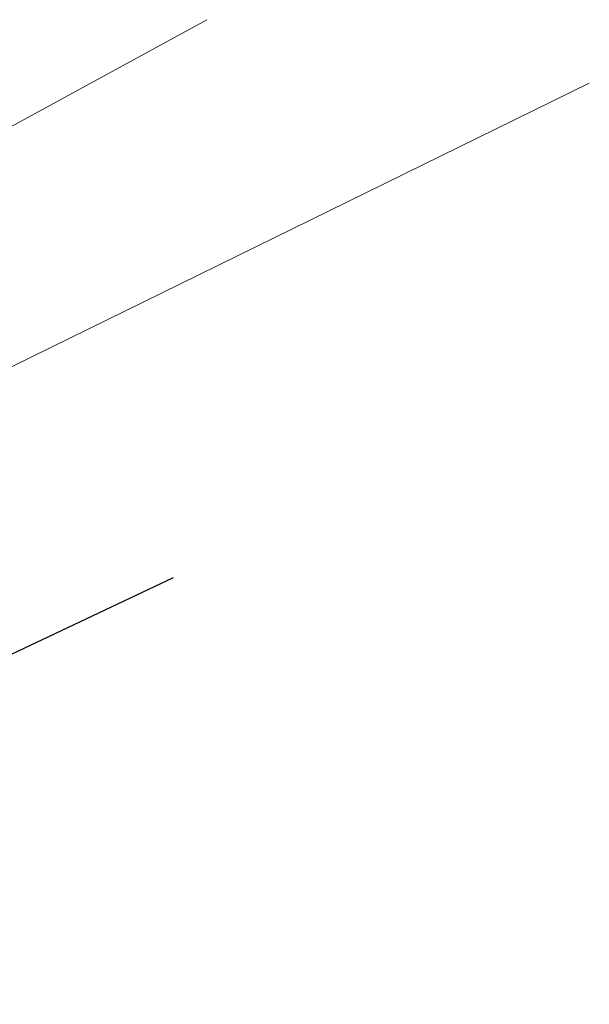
# Model space of a CAD drawing. Header units: metres. Extents: x 169249 to 194689, y 406250 to 412203.
# Tile 245 of 256: x 184957 to 184969, y 410227 to 410249. Entities that reach past the tile are written whole.
import ezdxf

# ---------------------------------------------------------------- set-up
doc = ezdxf.new("R2010")
doc.units = ezdxf.units.M
doc.layers.add('BGT_NLCS_N264$0$B-WE-GW-WATERGANG_INSTEEK-G', color=252, linetype='CONTINUOUS', lineweight=18)
doc.layers.add('X-XX-AL-REFERENTIE-G', color=7, linetype='CONTINUOUS', lineweight=18)
doc.layers.add('BGT_NLCS_N264$0$B-WE-OG-TOPOGRAFIE_WEG_RIJWEG-G', color=252, linetype='CONTINUOUS')

# ---------------------------------------------------------------- blocks, each defined once
blk = doc.blocks.new('BGT_NLCS_N264')
at = {"layer": 'BGT_NLCS_N264$0$B-WE-GW-WATERGANG_INSTEEK-G'}
blk.add_polyline3d([(184969.295, 410247.839, 10.555), (184943.076, 410234.968, 10.669), (184937.286, 410232.796, 10.582), (184936.447, 410232.669, 10.501), (184935.882, 410232.682, 10.468), (184935.286, 410232.798, 10.426), (184934.961, 410232.966, 10.384), (184934.628, 410233.283, 10.36), (184934.456, 410233.936, 10.348), (184934.312, 410234.55, 10.309), (184934.294, 410235.147, 10.285), (184934.797, 410235.649, 10.273), (184935.772, 410236.209, 10.282), (184938.973, 410237.844, 10.302), (184951.886, 410244.44, 10.384), (184960.727, 410249.26, 10.513)], dxfattribs=at)
at = {"layer": 'BGT_NLCS_N264$0$B-WE-OG-TOPOGRAFIE_WEG_RIJWEG-G'}
blk.add_polyline3d([(184881.764, 410247.405, 10.898), (184883.317, 410247.012, 10.76), (184884.24, 410246.779, 10.679), (184904.417, 410240.342, 10.447), (184917.566, 410235.624, 10.558), (184919.934, 410234.486, 10.554), (184925.602, 410231.762, 10.546), (184931.631, 410228.109, 10.513), (184934.294, 410227.54, 10.525), (184936.489, 410227.202, 10.528), (184936.709, 410227.221, 10.528), (184939.425, 410227.459, 10.522), (184941.71, 410228.121, 10.507), (184959.977, 410236.765, 10.234)], dxfattribs=at)

msp = doc.modelspace()

# ---------------------------------------------------------------- block references
at = {"layer": 'X-XX-AL-REFERENTIE-G'}
msp.add_blockref('BGT_NLCS_N264', (0, 0), dxfattribs=at)

doc.saveas('drawing.dxf')
